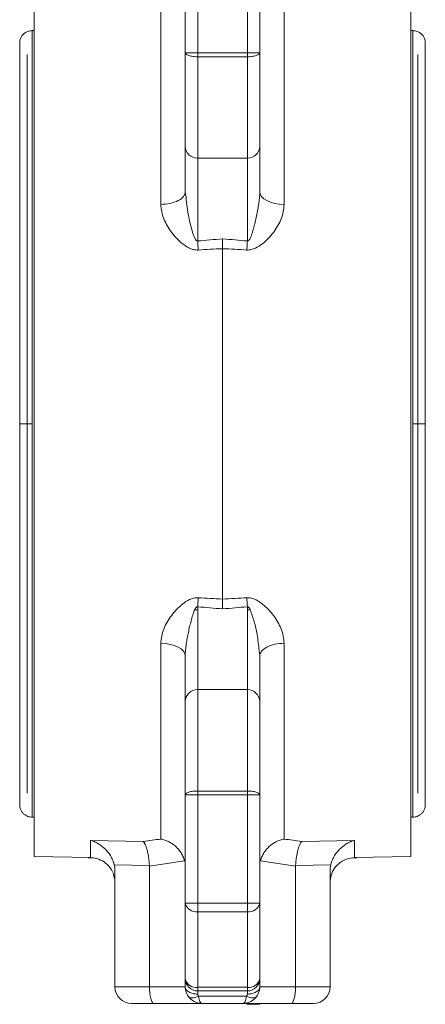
# Model space of a CAD drawing. Header units: millimetres. Extents: x -1 to 774, y -144 to 719.
# Tile 28 of 38: x 657 to 706, y 236 to 355. Entities that reach past the tile are written whole.
import ezdxf

# ---------------------------------------------------------------- set-up
doc = ezdxf.new("R2010")
doc.units = ezdxf.units.MM

msp = doc.modelspace()

# ---------------------------------------------------------------- linework, layer by layer
at = {"color": 7, "linetype": 'Continuous', "lineweight": 15}
for p, q in [((677.15, 351.11), (677.15, 364.17)), ((678.65, 351.11), (678.65, 364.17)), ((684.65, 351.11), (684.65, 364.17)), ((686.15, 351.11), (686.15, 364.17)), ((658.9, 254.04), (658.9, 358.54)), ((704.4, 358.54), (704.4, 306.29)), ((674.21, 356.43), (674.21, 332.8)), ((689.08, 332.8), (689.08, 356.43)), ((658.9, 353.79), (658.65, 353.79)), ((704.65, 353.79), (704.4, 353.79)), ((678.65, 351.11), (677.15, 351.11)), ((678.65, 350.63), (678.65, 351.11)), ((684.65, 351.11), (678.65, 351.11)), ((684.65, 350.63), (684.65, 351.11)), ((686.15, 351.11), (684.65, 351.11)), ((678.65, 350.63), (684.65, 350.63)), ((678.65, 338.38), (678.65, 350.63)), ((684.65, 350.63), (684.65, 338.38)), ((684.65, 338.38), (678.65, 338.38)), ((678.65, 338.38), (678.65, 328.38)), ((684.65, 338.38), (684.65, 328.38)), ((677.15, 334.31), (677.24, 333.66)), ((681.65, 285.12), (681.65, 327.45)), ((704.4, 306.29), (704.4, 254.04)), ((678.65, 284.19), (678.65, 283.84)), ((678.65, 274.2), (678.65, 283.84)), ((684.65, 283.84), (684.65, 284.19)), ((684.65, 283.84), (684.65, 274.2)), ((674.21, 279.78), (674.21, 256.14)), ((689.08, 256.14), (689.08, 279.78)), ((686.15, 278.27), (686.07, 278.91)), ((678.65, 274.2), (684.65, 274.2)), ((678.65, 261.94), (678.65, 274.2)), ((684.65, 274.2), (684.65, 261.94)), ((678.65, 261.94), (678.65, 261.46)), ((684.65, 261.94), (678.65, 261.94)), ((684.65, 261.46), (684.65, 261.94)), ((677.15, 261.46), (678.65, 261.46)), ((677.15, 261.46), (677.15, 248.41)), ((678.65, 261.46), (684.65, 261.46)), ((678.65, 261.46), (678.65, 248.41)), ((684.65, 261.46), (686.15, 261.46)), ((684.65, 248.41), (684.65, 261.46)), ((686.15, 261.46), (686.15, 248.41)), ((658.65, 258.79), (658.9, 258.79)), ((704.4, 258.79), (704.65, 258.79)), ((672.08, 255.83), (665.71, 255.98)), ((697.58, 255.98), (691.22, 255.83)), ((658.9, 254.04), (665.71, 253.89)), ((697.58, 253.89), (704.4, 254.04)), ((672.81, 252.94), (668.56, 253.03)), ((668.65, 238.29), (668.65, 252.32)), ((672.82, 238.29), (672.82, 252.86)), ((694.73, 253.03), (690.48, 252.94)), ((690.48, 238.29), (690.48, 252.86)), ((694.65, 238.29), (694.65, 252.32)), ((678.65, 248.41), (677.15, 248.41)), ((677.15, 248.41), (677.15, 239.29)), ((684.65, 248.41), (678.65, 248.41)), ((678.65, 248.41), (678.65, 247.35)), ((684.65, 248.41), (684.65, 247.35)), ((686.15, 248.41), (684.65, 248.41)), ((686.15, 248.41), (686.15, 239.29)), ((678.65, 247.35), (684.65, 247.35)), ((678.65, 247.35), (678.65, 238.23)), ((684.65, 238.23), (684.65, 247.35)), ((677.15, 239.09), (677.15, 238.29)), ((686.15, 239.09), (686.15, 238.29)), ((668.65, 238.29), (672.82, 238.29)), ((672.82, 238.29), (677.15, 238.29)), ((684.65, 238.23), (678.65, 238.23)), ((678.65, 238.23), (678.65, 237.79)), ((684.65, 238.23), (684.65, 237.79)), ((686.15, 238.29), (690.48, 238.29)), ((690.48, 238.29), (694.65, 238.29)), ((678.65, 237.79), (684.65, 237.79)), ((678.73, 237.16), (684.56, 237.16)), ((673.35, 236.29), (670.65, 236.29)), ((679.15, 236.29), (673.35, 236.29)), ((684.15, 236.29), (679.15, 236.29)), ((689.94, 236.29), (684.15, 236.29)), ((684.58, 236.19), (684.58, 236.29)), ((684.61, 236.29), (684.61, 236.17)), ((684.61, 236.19), (684.61, 236.29)), ((684.64, 236.19), (684.64, 236.29)), ((684.67, 236.19), (684.67, 236.29)), ((684.67, 236.19), (684.67, 236.29)), ((684.67, 236.19), (686.02, 236.19)), ((684.67, 236.19), (684.67, 236.19)), ((686.02, 236.19), (686.02, 236.29)), ((686.02, 236.19), (686.02, 236.29)), ((686.02, 236.19), (686.17, 236.19)), ((686.02, 236.19), (686.02, 236.19)), ((686.17, 236.19), (686.17, 236.29)), ((692.65, 236.29), (689.94, 236.29))]:
    msp.add_line(p, q, dxfattribs=at)
at = {"color": 8, "linetype": 'Continuous', "lineweight": 15}
for p, q in [((658.65, 306.29), (658.65, 353.79)), ((704.65, 353.79), (704.65, 306.29)), ((658.05, 350.91), (658.05, 306.29)), ((705.25, 306.29), (705.25, 350.91)), ((658.05, 306.29), (658.05, 261.66)), ((658.65, 258.79), (658.65, 306.29)), ((704.65, 306.29), (704.65, 258.79)), ((705.25, 261.66), (705.25, 306.29)), ((665.71, 255.98), (665.71, 253.89)), ((697.58, 253.89), (697.58, 255.98)), ((678.65, 237.41), (678.65, 237.79)), ((684.65, 237.79), (684.65, 237.41))]:
    msp.add_line(p, q, dxfattribs=at)
at = {"color": 7, "linetype": 'Continuous', "lineweight": 15, "flags": 128}
for points in [[(689.08, 332.8), (688.51, 332.83), (687.95, 332.92), (687.45, 333.06), (687, 333.25), (686.64, 333.48), (686.37, 333.74), (686.2, 334.02), (686.15, 334.31)], [(684.58, 327.29), (684.59, 327.42), (684.6, 327.56), (684.61, 327.69), (684.61, 327.83), (684.62, 327.96), (684.63, 328.1), (684.64, 328.24), (684.65, 328.38)], [(678.71, 285.28), (678.71, 285.15), (678.7, 285.02), (678.69, 284.88), (678.68, 284.75), (678.67, 284.61), (678.66, 284.47), (678.66, 284.33), (678.65, 284.19)], [(674.21, 279.78), (674.79, 279.74), (675.34, 279.65), (675.85, 279.51), (676.29, 279.32), (676.66, 279.1), (676.93, 278.84), (677.09, 278.56), (677.15, 278.27)], [(677.5, 237.16), (677.58, 237.07), (677.68, 237.01), (677.82, 236.97), (677.97, 236.96), (678.15, 236.97), (678.33, 237.01), (678.53, 237.07), (678.73, 237.16)], [(684.56, 237.16), (684.76, 237.07), (684.96, 237.01), (685.15, 236.97), (685.32, 236.96), (685.48, 236.97), (685.61, 237.01), (685.72, 237.07), (685.8, 237.16)]]:
    msp.add_lwpolyline(points, dxfattribs=at)
at = {"color": 7, "linetype": 'Continuous', "lineweight": 15}
for centre, radius, start, end in [((678.62, 339.85), 1.47, 181.0505, 271.0136), ((684.67, 339.85), 1.47, 268.9864, 358.9495), ((678.62, 272.72), 1.47, 88.9864, 178.9495), ((684.67, 272.72), 1.47, 1.0505, 91.0136), ((678.46, 248.67), 1.34, 191.4218, 278.0494), ((684.83, 248.67), 1.34, 261.9506, 348.5782), ((678.46, 239.55), 1.34, 191.4217, 278.0496), ((678.65, 239.29), 1.5, 180, 270), ((684.83, 239.55), 1.34, 261.9504, 348.5783), ((684.65, 239.29), 1.5, 270, 0), ((670.65, 238.29), 2, 180, 270), ((692.65, 238.29), 2, 270, 0)]:
    msp.add_arc(centre, radius, start, end, dxfattribs=at)
for centre, start_param, end_param in [((673.35, 238.29), 1.570796, 3.141593), ((689.94, 238.29), 3.141593, 4.712389)]:
    msp.add_ellipse(centre, major_axis=(0, 2), ratio=0.267949, start_param=start_param, end_param=end_param, dxfattribs=at)
for points, knots in [([(658.65, 353.79), (658.47, 353.77), (658.2, 353.74), (657.85, 353.57), (657.58, 353.36), (657.36, 353.08), (657.2, 352.74), (657.13, 352.37), (657.16, 352.12), (657.18, 352)], [0, 0, 0, 0, 0.195428, 0.311032, 0.437709, 0.57356, 0.715399, 0.859048, 1, 1, 1, 1]), ([(706.12, 352), (706.13, 352.12), (706.16, 352.37), (706.09, 352.74), (705.94, 353.08), (705.71, 353.36), (705.45, 353.57), (705.1, 353.74), (704.82, 353.77), (704.65, 353.79)], [0, 0, 0, 0, 0.140952, 0.284601, 0.42644, 0.562291, 0.688968, 0.804572, 1, 1, 1, 1]), ([(657.17, 351.96), (657.17, 351.94), (657.16, 351.89), (657.15, 351.2), (657.15, 350.23), (657.15, 349.13), (657.15, 348.03), (657.15, 346.19), (657.15, 343.11), (657.15, 338.71), (657.15, 334.29), (657.15, 330.2), (657.15, 326.79), (657.15, 324.25), (657.15, 322.68), (657.15, 321.01), (657.15, 318.71), (657.15, 315.47), (657.15, 311.15), (657.15, 307.98), (657.15, 306.29)], [0, 0, 0, 0, 0.06225, 0.127697, 0.183902, 0.230898, 0.26885, 0.301974, 0.404356, 0.509124, 0.578785, 0.64843, 0.716975, 0.74148, 0.765236, 0.78829, 0.81628, 0.866567, 0.928966, 1, 1, 1, 1]), ([(677.15, 351.11), (677.15, 351.06), (677.18, 351), (677.33, 350.88), (677.44, 350.82), (677.73, 350.73), (677.91, 350.69), (678.28, 350.65), (678.47, 350.63), (678.65, 350.63)], [0, 0, 0, 0, 0.25, 0.25, 0.5, 0.5, 0.75, 0.75, 1, 1, 1, 1]), ([(677.15, 339.82), (677.15, 339.86), (677.15, 339.94), (677.15, 340.06), (677.15, 340.19), (677.15, 340.34), (677.15, 340.57), (677.15, 340.91), (677.15, 341.41), (677.15, 341.96), (677.15, 342.78), (677.15, 343.94), (677.15, 345.27), (677.15, 346.42), (677.15, 347.31), (677.15, 348.23), (677.15, 349.07), (677.15, 349.81), (677.15, 350.46), (677.15, 350.9), (677.15, 351.11)], [0, 0, 0, 0, 0.0243571, 0.048696, 0.0730304, 0.0973742, 0.1217412, 0.1839755, 0.2462412, 0.3094355, 0.3726616, 0.5000025, 0.6273435, 0.6905377, 0.7537639, 0.8159982, 0.8782638, 0.9188463, 0.9594037, 1, 1, 1, 1]), ([(684.65, 350.63), (684.82, 350.63), (685.01, 350.65), (685.38, 350.69), (685.56, 350.73), (685.85, 350.82), (685.97, 350.88), (686.11, 351), (686.15, 351.06), (686.15, 351.11)], [0, 0, 0, 0, 0.25, 0.25, 0.5, 0.5, 0.75, 0.75, 1, 1, 1, 1]), ([(686.15, 351.11), (686.15, 349.81), (686.15, 348.53), (686.15, 346.11), (686.15, 344.97), (686.15, 342.97), (686.15, 342.11), (686.15, 340.71), (686.15, 340.18), (686.15, 339.82)], [0, 0, 0, 0, 0.25, 0.25, 0.5, 0.5, 0.75, 0.75, 1, 1, 1, 1]), ([(706.15, 306.29), (706.15, 308.03), (706.15, 311.17), (706.15, 315.27), (706.15, 318.51), (706.15, 321.28), (706.15, 325.33), (706.15, 330.53), (706.15, 335.79), (706.15, 339.84), (706.15, 342.81), (706.15, 344.98), (706.15, 346.66), (706.15, 348.09), (706.15, 349.55), (706.14, 350.86), (706.13, 351.82), (706.12, 351.92), (706.12, 351.96)], [0, 0, 0, 0, 0.07301, 0.131746, 0.173704, 0.213118, 0.253283, 0.355157, 0.45732, 0.52549, 0.590211, 0.649587, 0.684729, 0.729451, 0.78408, 0.84886, 0.923849, 1, 1, 1, 1]), ([(677.15, 334.31), (677.15, 334.41), (677.15, 334.6), (677.15, 334.89), (677.15, 335.17), (677.15, 335.45), (677.15, 335.72), (677.15, 335.99), (677.15, 336.46), (677.15, 337.11), (677.15, 337.86), (677.15, 338.52), (677.15, 338.98), (677.15, 339.29), (677.15, 339.49), (677.15, 339.67), (677.15, 339.77), (677.15, 339.82)], [0, 0, 0, 0, 0.03696, 0.073842, 0.110679, 0.147501, 0.184342, 0.221233, 0.258207, 0.386155, 0.514161, 0.638468, 0.762834, 0.822182, 0.881403, 0.940631, 1, 1, 1, 1]), ([(686.15, 339.82), (686.15, 339.64), (686.15, 339.38), (686.15, 338.73), (686.15, 338.33), (686.15, 337.38), (686.15, 336.84), (686.15, 335.65), (686.15, 335), (686.15, 334.31)], [0, 0, 0, 0, 0.25, 0.25, 0.5, 0.5, 0.75, 0.75, 1, 1, 1, 1]), ([(674.21, 332.8), (674.56, 332.8), (674.94, 332.84), (675.66, 332.99), (676.01, 333.1), (676.58, 333.4), (676.8, 333.57), (677.08, 333.94), (677.15, 334.13), (677.15, 334.31)], [0, 0, 0, 0, 0.25, 0.25, 0.5, 0.5, 0.75, 0.75, 1, 1, 1, 1]), ([(684.65, 328.38), (684.66, 328.38), (684.68, 328.38), (684.71, 328.38), (684.75, 328.39), (684.79, 328.42), (684.86, 328.48), (684.94, 328.6), (685.02, 328.78), (685.12, 329.02), (685.23, 329.33), (685.34, 329.7), (685.44, 330.08), (685.57, 330.59), (685.72, 331.22), (685.88, 331.98), (685.99, 332.63), (686.06, 333.14), (686.11, 333.54), (686.14, 333.92), (686.15, 334.18), (686.15, 334.31)], [0, 0, 0, 0, 0.005224, 0.010432, 0.015898, 0.023255, 0.031745, 0.063153, 0.090931, 0.125714, 0.188325, 0.250854, 0.313271, 0.375644, 0.500394, 0.625295, 0.750228, 0.814911, 0.874977, 0.940125, 1, 1, 1, 1]), ([(678.71, 327.29), (678.53, 327.28), (678.35, 327.3), (678.01, 327.37), (677.84, 327.43), (677.52, 327.58), (677.37, 327.66), (677.09, 327.85), (676.95, 327.95), (676.56, 328.26), (676.32, 328.48), (675.87, 328.95), (675.66, 329.2), (675.09, 329.96), (674.78, 330.49), (674.34, 331.63), (674.21, 332.21), (674.21, 332.8)], [0, 0, 0, 0, 0.0625, 0.0625, 0.125, 0.125, 0.1875, 0.1875, 0.25, 0.25, 0.375, 0.375, 0.5, 0.5, 0.75, 0.75, 1, 1, 1, 1]), ([(689.08, 332.8), (689.08, 332.21), (688.96, 331.63), (688.63, 330.78), (688.49, 330.5), (688.19, 329.97), (688.02, 329.71), (687.64, 329.2), (687.43, 328.95), (686.98, 328.48), (686.74, 328.26), (686.21, 327.84), (685.93, 327.65), (685.46, 327.44), (685.29, 327.38), (684.94, 327.3), (684.76, 327.28), (684.58, 327.29)], [0, 0, 0, 0, 0.25, 0.25, 0.375, 0.375, 0.5, 0.5, 0.625, 0.625, 0.75, 0.75, 0.875, 0.875, 0.9375, 0.9375, 1, 1, 1, 1]), ([(681.65, 328.63), (681.14, 328.59), (680.14, 328.51), (679.14, 328.43), (678.65, 328.38)], [0, 0, 0, 0, 0.5089, 1, 1, 1, 1]), ([(684.65, 328.38), (684.16, 328.43), (683.16, 328.51), (682.16, 328.59), (681.65, 328.63)], [0, 0, 0, 0, 0.4911, 1, 1, 1, 1]), ([(681.65, 328.63), (681.65, 328.57), (681.65, 328.46), (681.65, 328.31), (681.65, 328.19), (681.65, 328.11), (681.65, 328.06), (681.65, 327.93), (681.65, 327.73), (681.65, 327.54), (681.65, 327.45)], [0, 0, 0, 0, 0.15198, 0.276907, 0.374401, 0.444284, 0.486493, 0.501019, 0.767889, 1, 1, 1, 1]), ([(678.71, 327.29), (679.19, 327.32), (680.17, 327.37), (681.15, 327.43), (681.65, 327.45)], [0, 0, 0, 0, 0.491731, 1, 1, 1, 1]), ([(681.65, 327.45), (682.14, 327.43), (683.12, 327.37), (684.1, 327.32), (684.58, 327.29)], [0, 0, 0, 0, 0.508269, 1, 1, 1, 1]), ([(657.15, 306.29), (657.15, 304.55), (657.15, 301.4), (657.15, 297.31), (657.15, 294.06), (657.15, 291.29), (657.15, 287.25), (657.15, 282.04), (657.15, 276.78), (657.15, 272.73), (657.15, 269.76), (657.15, 267.59), (657.15, 265.92), (657.15, 264.49), (657.15, 263.02), (657.15, 261.71), (657.16, 260.75), (657.17, 260.66), (657.17, 260.61)], [0, 0, 0, 0, 0.07301, 0.131746, 0.173704, 0.213118, 0.253283, 0.355157, 0.45732, 0.52549, 0.590211, 0.649587, 0.684729, 0.729451, 0.78408, 0.84886, 0.923849, 1, 1, 1, 1]), ([(706.12, 260.61), (706.13, 260.64), (706.14, 260.68), (706.14, 261.38), (706.15, 262.35), (706.15, 263.44), (706.15, 264.54), (706.15, 266.38), (706.15, 269.46), (706.15, 273.87), (706.15, 278.28), (706.15, 282.37), (706.15, 285.78), (706.15, 288.32), (706.15, 289.89), (706.15, 291.57), (706.15, 293.86), (706.15, 297.11), (706.15, 301.43), (706.15, 304.6), (706.15, 306.29)], [0, 0, 0, 0, 0.06225, 0.127697, 0.183902, 0.230898, 0.26885, 0.301974, 0.404356, 0.509124, 0.578785, 0.64843, 0.716975, 0.74148, 0.765236, 0.78829, 0.81628, 0.866567, 0.928966, 1, 1, 1, 1]), ([(674.21, 279.78), (674.21, 280.37), (674.34, 280.94), (674.67, 281.79), (674.8, 282.07), (675.11, 282.61), (675.28, 282.87), (675.66, 283.37), (675.86, 283.62), (676.31, 284.09), (676.56, 284.32), (677.08, 284.73), (677.36, 284.92), (677.84, 285.14), (678, 285.2), (678.35, 285.28), (678.53, 285.29), (678.71, 285.28)], [0, 0, 0, 0, 0.25, 0.25, 0.375, 0.375, 0.5, 0.5, 0.625, 0.625, 0.75, 0.75, 0.875, 0.875, 0.9375, 0.9375, 1, 1, 1, 1]), ([(681.65, 285.12), (681.15, 285.15), (680.17, 285.2), (679.19, 285.25), (678.71, 285.28)], [0, 0, 0, 0, 0.508269, 1, 1, 1, 1]), ([(684.58, 285.28), (684.1, 285.25), (683.12, 285.2), (682.14, 285.15), (681.65, 285.12)], [0, 0, 0, 0, 0.491731, 1, 1, 1, 1]), ([(681.65, 285.12), (681.65, 285.08), (681.65, 284.99), (681.65, 284.85), (681.65, 284.7), (681.65, 284.55), (681.65, 284.3), (681.65, 284.09), (681.65, 283.94)], [0, 0, 0, 0, 0.111713, 0.232199, 0.361405, 0.499222, 0.625849, 1, 1, 1, 1]), ([(684.58, 285.28), (684.76, 285.29), (684.94, 285.28), (685.29, 285.2), (685.46, 285.14), (685.77, 285), (685.92, 284.91), (686.21, 284.73), (686.35, 284.63), (686.74, 284.32), (686.98, 284.09), (687.43, 283.62), (687.64, 283.38), (688.2, 282.62), (688.51, 282.08), (688.96, 280.94), (689.08, 280.37), (689.08, 279.78)], [0, 0, 0, 0, 0.0625, 0.0625, 0.125, 0.125, 0.1875, 0.1875, 0.25, 0.25, 0.375, 0.375, 0.5, 0.5, 0.75, 0.75, 1, 1, 1, 1]), ([(678.29, 283.84), (678.28, 283.81), (678.25, 283.74), (678.2, 283.63), (678.15, 283.5), (678.1, 283.35), (677.99, 283.01), (677.88, 282.6), (677.76, 282.14), (677.65, 281.68), (677.52, 281.1), (677.38, 280.4), (677.28, 279.8), (677.22, 279.33), (677.18, 278.97), (677.15, 278.62), (677.15, 278.38), (677.15, 278.27)], [0, 0, 0, 0, 0.018432, 0.039269, 0.062564, 0.091778, 0.125249, 0.250254, 0.312675, 0.37509, 0.499979, 0.625036, 0.750017, 0.814568, 0.874852, 0.939852, 1, 1, 1, 1]), ([(678.65, 284.19), (678.64, 284.19), (678.62, 284.2), (678.58, 284.19), (678.55, 284.18), (678.51, 284.16), (678.47, 284.12), (678.41, 284.06), (678.35, 283.97), (678.31, 283.89), (678.29, 283.84)], [0, 0, 0, 0, 0.060218, 0.120277, 0.183245, 0.251806, 0.365859, 0.501886, 0.724573, 1, 1, 1, 1]), ([(678.65, 284.19), (679.14, 284.15), (680.14, 284.06), (681.14, 283.98), (681.65, 283.94)], [0, 0, 0, 0, 0.4911, 1, 1, 1, 1]), ([(681.65, 283.94), (682.16, 283.98), (683.16, 284.06), (684.16, 284.15), (684.65, 284.19)], [0, 0, 0, 0, 0.5089, 1, 1, 1, 1]), ([(685, 283.84), (684.98, 283.89), (684.94, 283.97), (684.88, 284.06), (684.82, 284.12), (684.77, 284.17), (684.71, 284.2), (684.67, 284.19), (684.65, 284.19)], [0, 0, 0, 0, 0.276735, 0.500288, 0.636556, 0.750769, 0.880987, 1, 1, 1, 1]), ([(689.08, 279.78), (688.73, 279.77), (688.36, 279.74), (687.63, 279.59), (687.29, 279.47), (686.72, 279.18), (686.49, 279), (686.21, 278.63), (686.15, 278.44), (686.15, 278.27)], [0, 0, 0, 0, 0.25, 0.25, 0.5, 0.5, 0.75, 0.75, 1, 1, 1, 1]), ([(677.15, 272.75), (677.15, 272.94), (677.15, 273.19), (677.15, 273.85), (677.15, 274.25), (677.15, 275.2), (677.15, 275.74), (677.15, 276.93), (677.15, 277.58), (677.15, 278.27)], [0, 0, 0, 0, 0.25, 0.25, 0.5, 0.5, 0.75, 0.75, 1, 1, 1, 1]), ([(686.15, 278.27), (686.15, 277.58), (686.15, 276.93), (686.15, 275.74), (686.15, 275.2), (686.15, 274.25), (686.15, 273.85), (686.15, 273.19), (686.15, 272.94), (686.15, 272.75)], [0, 0, 0, 0, 0.25, 0.25, 0.5, 0.5, 0.75, 0.75, 1, 1, 1, 1]), ([(677.15, 261.46), (677.15, 262.76), (677.15, 264.05), (677.15, 266.47), (677.15, 267.6), (677.15, 269.6), (677.15, 270.46), (677.15, 271.86), (677.15, 272.39), (677.15, 272.75)], [0, 0, 0, 0, 0.25, 0.25, 0.5, 0.5, 0.75, 0.75, 1, 1, 1, 1]), ([(686.15, 272.75), (686.15, 272.71), (686.15, 272.64), (686.15, 272.51), (686.15, 272.38), (686.15, 272.24), (686.15, 272.01), (686.15, 271.66), (686.15, 271.17), (686.15, 270.62), (686.15, 269.8), (686.15, 268.63), (686.15, 267.3), (686.15, 266.16), (686.15, 265.27), (686.15, 264.34), (686.15, 263.51), (686.15, 262.76), (686.15, 262.12), (686.15, 261.68), (686.15, 261.46)], [0, 0, 0, 0, 0.024357, 0.048696, 0.07303, 0.097374, 0.121741, 0.183976, 0.246241, 0.309435, 0.372662, 0.500003, 0.627343, 0.690538, 0.753764, 0.815998, 0.878264, 0.918846, 0.959404, 1, 1, 1, 1]), ([(678.65, 261.94), (678.47, 261.94), (678.28, 261.93), (677.91, 261.88), (677.73, 261.85), (677.44, 261.75), (677.33, 261.7), (677.18, 261.58), (677.15, 261.52), (677.15, 261.46)], [0, 0, 0, 0, 0.25, 0.25, 0.5, 0.5, 0.75, 0.75, 1, 1, 1, 1]), ([(686.15, 261.46), (686.15, 261.52), (686.11, 261.58), (685.97, 261.7), (685.85, 261.75), (685.56, 261.85), (685.38, 261.88), (685.01, 261.93), (684.82, 261.94), (684.65, 261.94)], [0, 0, 0, 0, 0.25, 0.25, 0.5, 0.5, 0.75, 0.75, 1, 1, 1, 1]), ([(657.18, 260.58), (657.16, 260.45), (657.13, 260.2), (657.2, 259.83), (657.36, 259.49), (657.58, 259.21), (657.85, 259), (658.2, 258.83), (658.47, 258.8), (658.65, 258.79)], [0, 0, 0, 0, 0.140952, 0.284601, 0.42644, 0.562291, 0.688968, 0.804572, 1, 1, 1, 1]), ([(704.65, 258.79), (704.82, 258.8), (705.1, 258.83), (705.45, 259), (705.71, 259.21), (705.94, 259.49), (706.09, 259.83), (706.16, 260.2), (706.13, 260.45), (706.12, 260.58)], [0, 0, 0, 0, 0.195428, 0.311032, 0.437709, 0.57356, 0.715399, 0.859048, 1, 1, 1, 1]), ([(668.56, 253.03), (668.55, 253.08), (668.53, 253.18), (668.48, 253.32), (668.43, 253.47), (668.36, 253.66), (668.25, 253.88), (668.06, 254.22), (667.78, 254.61), (667.4, 255.01), (667, 255.34), (666.65, 255.57), (666.37, 255.72), (666.14, 255.83), (665.93, 255.91), (665.78, 255.96), (665.71, 255.98)], [0, 0, 0, 0, 0.030248, 0.061161, 0.092762, 0.125071, 0.186016, 0.250538, 0.375099, 0.500416, 0.62474, 0.749271, 0.812018, 0.874672, 0.943159, 1, 1, 1, 1]), ([(674.21, 256.14), (673.86, 256.09), (673.15, 255.98), (672.44, 255.88), (672.08, 255.83)], [0, 0, 0, 0, 0.495122, 1, 1, 1, 1]), ([(672.81, 252.94), (672.81, 252.99), (672.81, 253.1), (672.79, 253.26), (672.78, 253.42), (672.76, 253.58), (672.74, 253.74), (672.71, 254), (672.65, 254.35), (672.56, 254.76), (672.45, 255.13), (672.35, 255.38), (672.27, 255.55), (672.21, 255.67), (672.14, 255.76), (672.1, 255.81), (672.08, 255.83)], [0, 0, 0, 0, 0.040215, 0.081069, 0.122521, 0.164525, 0.207032, 0.249989, 0.370026, 0.499804, 0.624755, 0.749507, 0.812675, 0.87482, 0.937554, 1, 1, 1, 1]), ([(677.06, 253.51), (677.05, 253.55), (677.02, 253.64), (676.98, 253.76), (676.94, 253.89), (676.87, 254.05), (676.77, 254.25), (676.6, 254.55), (676.33, 254.91), (675.97, 255.28), (675.56, 255.59), (675.2, 255.8), (674.9, 255.94), (674.67, 256.02), (674.44, 256.09), (674.28, 256.12), (674.21, 256.14)], [0, 0, 0, 0, 0.0307945, 0.0618957, 0.0932916, 0.1249691, 0.1866185, 0.2501242, 0.3749351, 0.5002331, 0.624963, 0.750252, 0.8127079, 0.8749707, 0.9427365, 1, 1, 1, 1]), ([(686.24, 253.51), (686.25, 253.55), (686.27, 253.64), (686.31, 253.76), (686.36, 253.89), (686.42, 254.05), (686.52, 254.25), (686.7, 254.55), (686.96, 254.91), (687.33, 255.28), (687.73, 255.59), (688.07, 255.79), (688.37, 255.93), (688.61, 256.02), (688.86, 256.09), (689.01, 256.13), (689.08, 256.14)], [0, 0, 0, 0, 0.030748, 0.061833, 0.093244, 0.12497, 0.186574, 0.250126, 0.374938, 0.500236, 0.624967, 0.750257, 0.79422, 0.87497, 0.944932, 1, 1, 1, 1]), ([(691.22, 255.83), (690.86, 255.88), (690.14, 255.98), (689.43, 256.09), (689.08, 256.14)], [0, 0, 0, 0, 0.5048779, 1, 1, 1, 1]), ([(690.48, 252.94), (690.48, 252.99), (690.49, 253.1), (690.5, 253.26), (690.52, 253.42), (690.53, 253.58), (690.55, 253.74), (690.59, 254), (690.65, 254.35), (690.74, 254.76), (690.84, 255.13), (690.93, 255.36), (691.01, 255.53), (691.08, 255.65), (691.15, 255.76), (691.2, 255.81), (691.22, 255.83)], [0, 0, 0, 0, 0.040158, 0.080969, 0.122395, 0.164393, 0.206917, 0.249915, 0.369889, 0.499689, 0.624717, 0.749418, 0.781233, 0.874783, 0.94392, 1, 1, 1, 1]), ([(694.73, 253.03), (694.74, 253.08), (694.77, 253.18), (694.81, 253.32), (694.86, 253.47), (694.94, 253.66), (695.04, 253.88), (695.24, 254.22), (695.52, 254.61), (695.89, 255.01), (696.29, 255.34), (696.64, 255.57), (696.93, 255.72), (697.15, 255.83), (697.37, 255.91), (697.51, 255.96), (697.58, 255.98)], [0, 0, 0, 0, 0.030339, 0.061284, 0.092855, 0.125071, 0.186122, 0.250539, 0.375099, 0.500416, 0.62474, 0.749271, 0.812017, 0.874672, 0.942188, 1, 1, 1, 1]), ([(665.41, 253.88), (665.7, 253.88), (666.29, 253.87), (667.17, 253.53), (667.96, 252.89), (668.54, 251.97), (668.61, 251.24), (668.65, 250.89)], [0, 0, 0, 0, 0.172561, 0.361182, 0.558277, 0.7876, 1, 1, 1, 1]), ([(677.06, 253.51), (676.7, 253.45), (676, 253.33), (674.94, 253.17), (673.88, 253.01), (673.17, 252.91), (672.82, 252.86)], [0, 0, 0, 0, 0.249153, 0.498864, 0.749143, 1, 1, 1, 1]), ([(690.48, 252.86), (690.12, 252.91), (689.41, 253.01), (688.35, 253.17), (687.29, 253.33), (686.59, 253.45), (686.24, 253.51)], [0, 0, 0, 0, 0.250857, 0.501136, 0.750847, 1, 1, 1, 1]), ([(694.65, 250.89), (694.67, 251.18), (694.73, 251.79), (695.16, 252.65), (695.87, 253.38), (696.83, 253.86), (697.54, 253.87), (697.88, 253.88)], [0, 0, 0, 0, 0.179065, 0.371816, 0.569571, 0.795044, 1, 1, 1, 1]), ([(672.82, 252.86), (672.82, 252.87), (672.82, 252.9), (672.82, 252.92), (672.81, 252.94)], [0, 0, 0, 0, 0.500569, 1, 1, 1, 1]), ([(690.48, 252.94), (690.48, 252.92), (690.48, 252.9), (690.48, 252.87), (690.48, 252.86)], [0, 0, 0, 0, 0.499431, 1, 1, 1, 1]), ([(678.65, 237.41), (678.47, 237.41), (678.28, 237.43), (677.91, 237.52), (677.73, 237.58), (677.44, 237.75), (677.33, 237.86), (677.18, 238.07), (677.15, 238.18), (677.15, 238.29)], [0, 0, 0, 0, 0.25, 0.25, 0.5, 0.5, 0.75, 0.75, 1, 1, 1, 1]), ([(677.5, 237.16), (677.38, 237.33), (677.29, 237.52), (677.18, 237.9), (677.15, 238.09), (677.15, 238.29)], [0, 0, 0, 0, 0.5, 0.5, 1, 1, 1, 1]), ([(686.15, 238.29), (686.15, 238.18), (686.11, 238.07), (685.97, 237.86), (685.85, 237.75), (685.56, 237.58), (685.38, 237.52), (685.01, 237.43), (684.82, 237.41), (684.65, 237.41)], [0, 0, 0, 0, 0.25, 0.25, 0.5, 0.5, 0.75, 0.75, 1, 1, 1, 1]), ([(686.15, 238.29), (686.15, 238.09), (686.12, 237.9), (686, 237.52), (685.92, 237.33), (685.8, 237.16)], [0, 0, 0, 0, 0.5, 0.5, 1, 1, 1, 1]), ([(679.15, 236.29), (678.82, 236.29), (678.5, 236.37), (677.93, 236.67), (677.68, 236.89), (677.5, 237.16)], [0, 0, 0, 0, 0.5, 0.5, 1, 1, 1, 1]), ([(678.73, 237.16), (678.73, 237.17), (678.71, 237.2), (678.69, 237.24), (678.67, 237.29), (678.65, 237.35), (678.65, 237.39), (678.65, 237.41)], [0, 0, 0, 0, 0.166219, 0.333169, 0.502407, 0.750217, 1, 1, 1, 1]), ([(678.73, 237.16), (678.78, 236.89), (678.84, 236.67), (678.99, 236.37), (679.07, 236.29), (679.15, 236.29)], [0, 0, 0, 0, 0.5, 0.5, 1, 1, 1, 1]), ([(685.8, 237.16), (685.61, 236.89), (685.37, 236.67), (684.79, 236.37), (684.47, 236.29), (684.15, 236.29)], [0, 0, 0, 0, 0.5, 0.5, 1, 1, 1, 1]), ([(684.15, 236.29), (684.23, 236.29), (684.31, 236.37), (684.45, 236.67), (684.51, 236.89), (684.56, 237.16)], [0, 0, 0, 0, 0.5, 0.5, 1, 1, 1, 1])]:
    msp.add_open_spline(points, degree=3, knots=knots, dxfattribs=at)
at = {"color": 8, "linetype": 'Continuous', "lineweight": 15}
for points, knots in [([(677.24, 333.66), (677.32, 332.86), (677.48, 331.46), (677.91, 329.81), (678.21, 328.87), (678.41, 328.51), (678.51, 328.41), (678.55, 328.39), (678.6, 328.38), (678.63, 328.38), (678.65, 328.38)], [0, 0, 0, 0, 0.430174, 0.759272, 0.909274, 0.964305, 0.974647, 0.983682, 0.991888, 1, 1, 1, 1]), ([(658.65, 306.29), (658.53, 306.29), (658.27, 306.29), (657.83, 306.29), (657.41, 306.29), (657.15, 306.29), (657.18, 306.29), (657.18, 306.29)], [0, 0, 0, 0, 0.151816, 0.330244, 0.585225, 0.864806, 1, 1, 1, 1]), ([(704.65, 306.29), (704.77, 306.29), (705.03, 306.29), (705.46, 306.29), (705.88, 306.29), (706.14, 306.29), (706.12, 306.29), (706.11, 306.29)], [0, 0, 0, 0, 0.151816, 0.330244, 0.585225, 0.864806, 1, 1, 1, 1]), ([(686.07, 278.91), (686, 279.56), (685.88, 280.73), (685.5, 282.38), (685.17, 283.36), (685, 283.84)], [0, 0, 0, 0, 0.386157, 0.697956, 1, 1, 1, 1])]:
    msp.add_open_spline(points, degree=3, knots=knots, dxfattribs=at)
at = {"color": 7, "linetype": 'Continuous', "lineweight": 15}
for points in [[(678.71, 327.29), (678.69, 327.63), (678.67, 328.01), (678.65, 328.38)], [(684.58, 285.28), (684.6, 284.94), (684.62, 284.56), (684.65, 284.19)], [(678.29, 283.84), (678.41, 283.84), (678.53, 283.84), (678.65, 283.84)], [(685, 283.84), (684.89, 283.84), (684.77, 283.84), (684.65, 283.84)], [(668.56, 253.03), (668.62, 252.8), (668.65, 252.56), (668.65, 252.32)], [(694.65, 252.32), (694.65, 252.56), (694.67, 252.8), (694.73, 253.03)], [(684.56, 237.16), (684.62, 237.24), (684.65, 237.32), (684.65, 237.41)]]:
    msp.add_open_spline(points, degree=3, dxfattribs=at)

doc.saveas('drawing.dxf')
